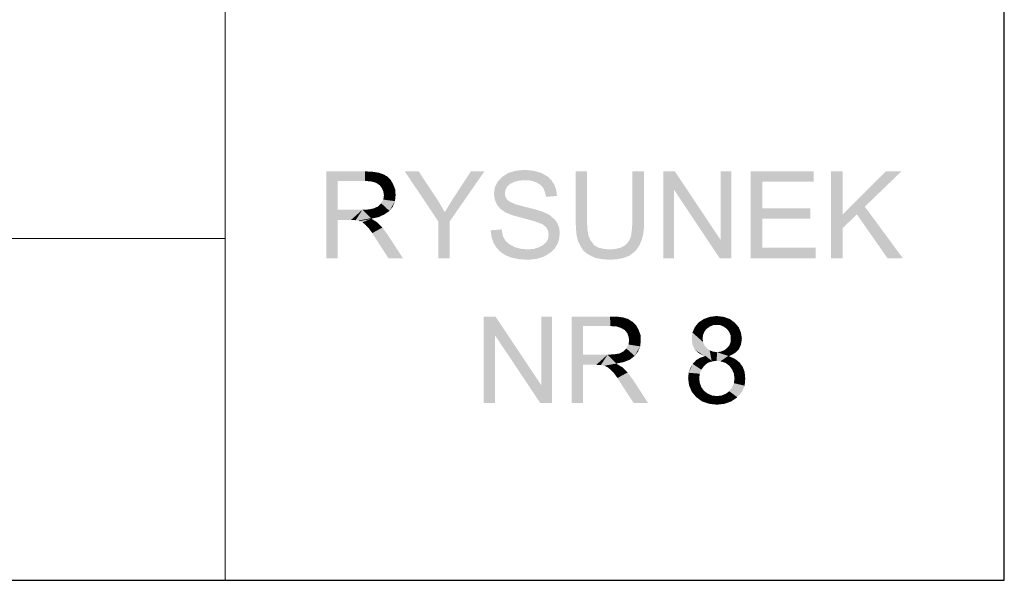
# Model space of a CAD drawing. Header units: millimetres. Extents: x -2603 to 1446, y -6775 to 6616.
# Tile 44 of 74: x 156 to 414, y -6746 to -6600. Entities that reach past the tile are written whole.
import ezdxf

# ---------------------------------------------------------------- set-up
doc = ezdxf.new("R2010")
doc.units = ezdxf.units.MM
doc.layers.get('0').update_dxf_attribs({"color": 252})
doc.layers.add('TABELKA', color=252, linetype='Continuous')

msp = doc.modelspace()

# ---------------------------------------------------------------- hatches: boundary and pattern name
h = msp.add_hatch(color=7)
h.dxf.hatch_style = 2
h.paths.add_polyline_path([(293.62, -6645.92), (293.3, -6644.64), (292.82, -6643.51), (292.02, -6642.71), (290.97, -6642.06), (289.68, -6641.66), (288.07, -6641.58), (286.63, -6641.66), (285.34, -6641.98), (284.29, -6642.46), (283.49, -6643.11), (283.01, -6643.99), (282.85, -6644.96), (282.93, -6645.84), (283.33, -6646.57), (283.97, -6647.13), (285.58, -6647.85), (288.24, -6648.58), (290.81, -6649.22), (292.82, -6649.86), (294.51, -6650.67), (295.88, -6651.88), (296.6, -6652.92), (297.08, -6654.13), (297.16, -6655.57), (297, -6657.02), (296.6, -6658.23), (295.88, -6659.44), (294.83, -6660.48), (293.14, -6661.53), (291.13, -6662.17), (288.8, -6662.41), (286.55, -6662.25), (284.54, -6661.85), (282.93, -6661.2), (281.56, -6660.24), (280.51, -6659.11), (279.79, -6657.83), (279.31, -6656.3), (279.07, -6654.69), (281.96, -6654.45), (282.28, -6656.14), (282.93, -6657.42), (284.05, -6658.39), (285.42, -6659.11), (286.95, -6659.52), (288.64, -6659.68), (290.25, -6659.6), (291.61, -6659.19), (292.74, -6658.63), (293.62, -6657.83), (294.11, -6656.94), (294.27, -6655.82), (294.11, -6654.69), (293.54, -6653.81), (292.66, -6653.08), (290.49, -6652.28), (287.19, -6651.39), (284.86, -6650.75), (283.01, -6650.03), (281.64, -6649.06), (280.76, -6648.01), (280.19, -6646.65), (279.95, -6645.2), (280.19, -6643.43), (280.92, -6641.98), (282.12, -6640.7), (283.73, -6639.65), (285.66, -6639.09), (287.91, -6638.85), (290.33, -6639.09), (292.34, -6639.65), (294.03, -6640.61), (295.07, -6641.66), (295.8, -6642.79), (296.28, -6644.15), (296.44, -6645.68)])
h = msp.add_hatch(color=7)
h.dxf.hatch_style = 2
h.paths.add_polyline_path([(236.12, -6662.01), (236.12, -6639.25), (239.09, -6649.3)])
h = msp.add_hatch(color=7)
h.dxf.hatch_style = 2
h.paths.add_polyline_path([(239.09, -6641.74), (239.09, -6649.3), (236.12, -6639.25)])
h = msp.add_hatch(color=7)
h.dxf.hatch_style = 2
h.paths.add_polyline_path([(236.12, -6639.25), (246.17, -6639.25), (246.25, -6641.74)])
h = msp.add_hatch(color=7)
h.dxf.hatch_style = 2
h.paths.add_polyline_path([(236.12, -6639.25), (246.25, -6641.74), (239.09, -6641.74)])
h = msp.add_hatch(color=7)
h.dxf.hatch_style = 2
h.paths.add_polyline_path([(247.86, -6641.9), (246.25, -6641.74), (246.17, -6639.25)])
h = msp.add_hatch(color=7)
h.dxf.hatch_style = 2
h.paths.add_polyline_path([(247.86, -6641.9), (246.17, -6639.25), (248.02, -6639.33)])
h = msp.add_hatch(color=7)
h.dxf.hatch_style = 2
h.paths.add_polyline_path([(249.07, -6642.22), (247.86, -6641.9), (248.02, -6639.33)])
h = msp.add_hatch(color=7)
h.dxf.hatch_style = 2
h.paths.add_polyline_path([(249.07, -6642.22), (248.02, -6639.33), (249.63, -6639.57)])
h = msp.add_hatch(color=7)
h.dxf.hatch_style = 2
h.paths.add_polyline_path([(249.07, -6642.22), (249.63, -6639.57), (250.92, -6639.97)])
h = msp.add_hatch(color=7)
h.dxf.hatch_style = 2
h.paths.add_polyline_path([(250.92, -6639.97), (250.03, -6642.87), (249.07, -6642.22)])
h = msp.add_hatch(color=7)
h.dxf.hatch_style = 2
h.paths.add_polyline_path([(250.92, -6639.97), (252.04, -6640.61), (250.03, -6642.87)])
h = msp.add_hatch(color=7)
h.dxf.hatch_style = 2
h.paths.add_polyline_path([(252.04, -6640.61), (250.59, -6643.59), (250.03, -6642.87)])
h = msp.add_hatch(color=7)
h.dxf.hatch_style = 2
h.paths.add_polyline_path([(252.04, -6640.61), (253.01, -6641.58), (250.59, -6643.59)])
h = msp.add_hatch(color=7)
h.dxf.hatch_style = 2
h.paths.add_polyline_path([(277.46, -6639.25), (268.37, -6652.36), (268.37, -6662.01), (265.39, -6662.01), (265.39, -6652.36), (256.63, -6639.25), (260.25, -6639.25), (265.31, -6646.89), (266.12, -6648.26), (267.08, -6649.94), (269.09, -6646.65), (273.92, -6639.25)])
h = msp.add_hatch(color=7)
h.dxf.hatch_style = 2
h.paths.add_polyline_path([(319.2, -6652.44), (319.2, -6654.13), (319.04, -6655.66), (318.64, -6657.18), (317.99, -6658.71), (317.35, -6659.68), (316.47, -6660.56), (315.34, -6661.37), (313.89, -6661.93), (312.28, -6662.25), (310.35, -6662.41), (308.42, -6662.25), (306.81, -6662.01), (305.45, -6661.45), (304.32, -6660.8), (303.36, -6660), (302.71, -6659.03), (301.99, -6657.59), (301.59, -6655.98), (301.43, -6654.29), (301.35, -6652.44), (301.35, -6639.25), (304.32, -6639.25), (304.32, -6652.36), (304.4, -6654.29), (304.64, -6655.9), (305.21, -6657.26), (306.17, -6658.55), (307.22, -6659.19), (308.5, -6659.52), (310.03, -6659.68), (311.72, -6659.6), (313.01, -6659.27), (314.05, -6658.79), (314.86, -6658.07), (315.42, -6657.26), (315.82, -6656.3), (316.06, -6654.53), (316.22, -6652.36), (316.22, -6639.25), (319.2, -6639.25)])
h = msp.add_hatch(color=7)
h.dxf.hatch_style = 2
h.paths.add_polyline_path([(342.12, -6662.01), (339.07, -6662.01), (327.16, -6644.15), (327.08, -6644.15), (327.08, -6662.01), (324.27, -6662.01), (324.27, -6639.25), (327.32, -6639.25), (339.23, -6657.1), (339.31, -6657.1), (339.31, -6639.25), (342.12, -6639.25)])
h = msp.add_hatch(color=7)
h.dxf.hatch_style = 2
h.paths.add_polyline_path([(364.16, -6662.01), (347.19, -6662.01), (347.19, -6639.25), (363.68, -6639.25), (363.68, -6641.98), (350.25, -6641.98), (350.25, -6648.9), (362.79, -6648.9), (362.79, -6651.63), (350.25, -6651.63), (350.25, -6659.27), (364.16, -6659.27)])
h = msp.add_hatch(color=7)
h.dxf.hatch_style = 2
h.paths.add_polyline_path([(387, -6662.01), (382.98, -6662.01), (374.94, -6650.51), (371.24, -6654.13), (371.24, -6662.01), (368.18, -6662.01), (368.18, -6639.25), (371.24, -6639.25), (371.24, -6650.51), (382.5, -6639.25), (386.6, -6639.25), (377.03, -6648.5)])
h = msp.add_hatch(color=7)
h.dxf.hatch_style = 2
h.paths.add_polyline_path([(253.01, -6641.58), (251, -6644.48), (250.59, -6643.59)])
h = msp.add_hatch(color=7)
h.dxf.hatch_style = 2
h.paths.add_polyline_path([(253.01, -6641.58), (254.13, -6644.07), (251, -6644.48)])
h = msp.add_hatch(color=7)
h.dxf.hatch_style = 2
h.paths.add_polyline_path([(254.13, -6644.07), (251.16, -6645.52), (251, -6644.48)])
h = msp.add_hatch(color=7)
h.dxf.hatch_style = 2
h.paths.add_polyline_path([(254.13, -6644.07), (254.05, -6647.05), (251, -6646.65)])
h = msp.add_hatch(color=7)
h.dxf.hatch_style = 2
h.paths.add_polyline_path([(254.13, -6644.07), (251, -6646.65), (251.16, -6645.52)])
h = msp.add_hatch(color=7)
h.dxf.hatch_style = 2
h.paths.add_polyline_path([(253.01, -6641.58), (253.65, -6642.79), (254.13, -6644.07)])
h = msp.add_hatch(color=7)
h.dxf.hatch_style = 2
h.paths.add_polyline_path([(254.13, -6644.07), (254.21, -6645.52), (254.05, -6647.05)])
h = msp.add_hatch(color=7)
h.dxf.hatch_style = 2
h.paths.add_polyline_path([(254.05, -6647.05), (250.43, -6647.61), (251, -6646.65)])
h = msp.add_hatch(color=7)
h.dxf.hatch_style = 2
h.paths.add_polyline_path([(247.86, -6651.63), (245.53, -6649.3), (247.3, -6649.22)])
h = msp.add_hatch(color=7)
h.dxf.hatch_style = 2
h.paths.add_polyline_path([(249.79, -6651.23), (247.3, -6649.22), (248.66, -6648.9)])
h = msp.add_hatch(color=7)
h.dxf.hatch_style = 2
h.paths.add_polyline_path([(249.79, -6651.23), (247.86, -6651.63), (247.3, -6649.22)])
h = msp.add_hatch(color=7)
h.dxf.hatch_style = 2
h.paths.add_polyline_path([(251.32, -6650.51), (248.66, -6648.9), (249.63, -6648.42)])
h = msp.add_hatch(color=7)
h.dxf.hatch_style = 2
h.paths.add_polyline_path([(251.32, -6650.51), (249.79, -6651.23), (248.66, -6648.9)])
h = msp.add_hatch(color=7)
h.dxf.hatch_style = 2
h.paths.add_polyline_path([(252.61, -6649.62), (249.63, -6648.42), (250.43, -6647.61)])
h = msp.add_hatch(color=7)
h.dxf.hatch_style = 2
h.paths.add_polyline_path([(252.61, -6649.62), (251.32, -6650.51), (249.63, -6648.42)])
h = msp.add_hatch(color=7)
h.dxf.hatch_style = 2
h.paths.add_polyline_path([(254.05, -6647.05), (252.61, -6649.62), (250.43, -6647.61)])
h = msp.add_hatch(color=7)
h.dxf.hatch_style = 2
h.paths.add_polyline_path([(254.05, -6647.05), (253.49, -6648.5), (252.61, -6649.62)])
h = msp.add_hatch(color=7)
h.dxf.hatch_style = 2
h.paths.add_polyline_path([(239.09, -6651.96), (236.12, -6662.01), (239.09, -6649.3)])
h = msp.add_hatch(color=7)
h.dxf.hatch_style = 2
h.paths.add_polyline_path([(239.09, -6649.3), (245.53, -6649.3), (242.55, -6651.96)])
h = msp.add_hatch(color=7)
h.dxf.hatch_style = 2
h.paths.add_polyline_path([(239.09, -6649.3), (242.55, -6651.96), (239.09, -6651.96)])
h = msp.add_hatch(color=7)
h.dxf.hatch_style = 2
h.paths.add_polyline_path([(245.53, -6649.3), (243.76, -6652.04), (242.55, -6651.96)])
h = msp.add_hatch(color=7)
h.dxf.hatch_style = 2
h.paths.add_polyline_path([(247.86, -6651.63), (243.76, -6652.04), (245.53, -6649.3)])
h = msp.add_hatch(color=7)
h.dxf.hatch_style = 2
h.paths.add_polyline_path([(247.86, -6651.63), (244.64, -6652.2), (243.76, -6652.04)])
h = msp.add_hatch(color=7)
h.dxf.hatch_style = 2
h.paths.add_polyline_path([(245.53, -6652.6), (244.64, -6652.2), (247.86, -6651.63)])
h = msp.add_hatch(color=7)
h.dxf.hatch_style = 2
h.paths.add_polyline_path([(247.86, -6651.63), (246.41, -6653.32), (245.53, -6652.6)])
h = msp.add_hatch(color=7)
h.dxf.hatch_style = 2
h.paths.add_polyline_path([(247.86, -6651.63), (247.3, -6654.29), (246.41, -6653.32)])
h = msp.add_hatch(color=7)
h.dxf.hatch_style = 2
h.paths.add_polyline_path([(247.86, -6651.63), (249.39, -6652.6), (247.3, -6654.29)])
h = msp.add_hatch(color=7)
h.dxf.hatch_style = 2
h.paths.add_polyline_path([(239.09, -6651.96), (239.09, -6662.01), (236.12, -6662.01)])
h = msp.add_hatch(color=7)
h.dxf.hatch_style = 2
h.paths.add_polyline_path([(249.39, -6652.6), (248.1, -6655.41), (247.3, -6654.29)])
h = msp.add_hatch(color=7)
h.dxf.hatch_style = 2
h.paths.add_polyline_path([(249.39, -6652.6), (250.76, -6653.97), (248.1, -6655.41)])
h = msp.add_hatch(color=7)
h.dxf.hatch_style = 2
h.paths.add_polyline_path([(250.76, -6653.97), (249.55, -6657.67), (248.1, -6655.41)])
h = msp.add_hatch(color=7)
h.dxf.hatch_style = 2
h.paths.add_polyline_path([(250.76, -6653.97), (252.12, -6655.82), (249.55, -6657.67)])
h = msp.add_hatch(color=7)
h.dxf.hatch_style = 2
h.paths.add_polyline_path([(252.12, -6655.82), (252.36, -6662.01), (249.55, -6657.67)])
h = msp.add_hatch(color=7)
h.dxf.hatch_style = 2
h.paths.add_polyline_path([(252.12, -6655.82), (256.14, -6662.01), (252.36, -6662.01)])
h = msp.add_hatch(color=7)
h.dxf.hatch_style = 2
h.paths.add_polyline_path([(295.15, -6699.97), (292.1, -6699.97), (280.19, -6682.12), (280.19, -6699.97), (277.3, -6699.97), (277.3, -6677.29), (280.35, -6677.29), (292.26, -6695.15), (292.34, -6695.15), (292.34, -6677.29), (295.15, -6677.29)])
h = msp.add_hatch(color=7)
h.dxf.hatch_style = 2
h.paths.add_polyline_path([(300.3, -6699.97), (300.3, -6677.29), (303.28, -6687.26)])
h = msp.add_hatch(color=7)
h.dxf.hatch_style = 2
h.paths.add_polyline_path([(303.28, -6679.78), (303.28, -6687.26), (300.3, -6677.29)])
h = msp.add_hatch(color=7)
h.dxf.hatch_style = 2
h.paths.add_polyline_path([(300.3, -6677.29), (310.35, -6677.29), (310.43, -6679.78)])
h = msp.add_hatch(color=7)
h.dxf.hatch_style = 2
h.paths.add_polyline_path([(300.3, -6677.29), (310.43, -6679.78), (303.28, -6679.78)])
h = msp.add_hatch(color=7)
h.dxf.hatch_style = 2
h.paths.add_polyline_path([(312.04, -6679.86), (310.43, -6679.78), (310.35, -6677.29)])
h = msp.add_hatch(color=7)
h.dxf.hatch_style = 2
h.paths.add_polyline_path([(312.04, -6679.86), (310.35, -6677.29), (312.2, -6677.29)])
h = msp.add_hatch(color=7)
h.dxf.hatch_style = 2
h.paths.add_polyline_path([(313.25, -6680.27), (312.04, -6679.86), (312.2, -6677.29)])
h = msp.add_hatch(color=7)
h.dxf.hatch_style = 2
h.paths.add_polyline_path([(313.25, -6680.27), (312.2, -6677.29), (313.81, -6677.53)])
h = msp.add_hatch(color=7)
h.dxf.hatch_style = 2
h.paths.add_polyline_path([(313.25, -6680.27), (313.81, -6677.53), (315.1, -6677.93)])
h = msp.add_hatch(color=7)
h.dxf.hatch_style = 2
h.paths.add_polyline_path([(334.88, -6677.93), (336.41, -6677.37), (337.3, -6679.54)])
h = msp.add_hatch(color=7)
h.dxf.hatch_style = 2
h.paths.add_polyline_path([(336.41, -6677.37), (338.26, -6677.13), (338.26, -6679.46)])
h = msp.add_hatch(color=7)
h.dxf.hatch_style = 2
h.paths.add_polyline_path([(336.41, -6677.37), (338.26, -6679.46), (337.3, -6679.54)])
h = msp.add_hatch(color=7)
h.dxf.hatch_style = 2
h.paths.add_polyline_path([(338.26, -6677.13), (340.11, -6677.37), (339.23, -6679.54)])
h = msp.add_hatch(color=7)
h.dxf.hatch_style = 2
h.paths.add_polyline_path([(338.26, -6677.13), (339.23, -6679.54), (338.26, -6679.46)])
h = msp.add_hatch(color=7)
h.dxf.hatch_style = 2
h.paths.add_polyline_path([(340.11, -6677.37), (340.11, -6679.94), (339.23, -6679.54)])
h = msp.add_hatch(color=7)
h.dxf.hatch_style = 2
h.paths.add_polyline_path([(340.11, -6677.37), (341.72, -6677.93), (340.11, -6679.94)])
h = msp.add_hatch(color=7)
h.dxf.hatch_style = 2
h.paths.add_polyline_path([(315.1, -6677.93), (314.21, -6680.83), (313.25, -6680.27)])
h = msp.add_hatch(color=7)
h.dxf.hatch_style = 2
h.paths.add_polyline_path([(315.1, -6677.93), (316.22, -6678.66), (314.21, -6680.83)])
h = msp.add_hatch(color=7)
h.dxf.hatch_style = 2
h.paths.add_polyline_path([(316.22, -6678.66), (314.86, -6681.63), (314.21, -6680.83)])
h = msp.add_hatch(color=7)
h.dxf.hatch_style = 2
h.paths.add_polyline_path([(316.22, -6678.66), (317.19, -6679.62), (314.86, -6681.63)])
h = msp.add_hatch(color=7)
h.dxf.hatch_style = 2
h.paths.add_polyline_path([(317.19, -6679.62), (315.18, -6682.52), (314.86, -6681.63)])
h = msp.add_hatch(color=7)
h.dxf.hatch_style = 2
h.paths.add_polyline_path([(317.19, -6679.62), (318.32, -6682.12), (315.18, -6682.52)])
h = msp.add_hatch(color=7)
h.dxf.hatch_style = 2
h.paths.add_polyline_path([(317.19, -6679.62), (317.83, -6680.75), (318.32, -6682.12)])
h = msp.add_hatch(color=7)
h.dxf.hatch_style = 2
h.paths.add_polyline_path([(331.91, -6681.47), (332.55, -6680.03), (335.05, -6681.23)])
h = msp.add_hatch(color=7)
h.dxf.hatch_style = 2
h.paths.add_polyline_path([(332.55, -6680.03), (333.52, -6678.82), (335.61, -6680.51)])
h = msp.add_hatch(color=7)
h.dxf.hatch_style = 2
h.paths.add_polyline_path([(332.55, -6680.03), (335.61, -6680.51), (335.05, -6681.23)])
h = msp.add_hatch(color=7)
h.dxf.hatch_style = 2
h.paths.add_polyline_path([(333.52, -6678.82), (334.88, -6677.93), (336.41, -6679.94)])
h = msp.add_hatch(color=7)
h.dxf.hatch_style = 2
h.paths.add_polyline_path([(333.52, -6678.82), (336.41, -6679.94), (335.61, -6680.51)])
h = msp.add_hatch(color=7)
h.dxf.hatch_style = 2
h.paths.add_polyline_path([(334.88, -6677.93), (337.3, -6679.54), (336.41, -6679.94)])
h = msp.add_hatch(color=7)
h.dxf.hatch_style = 2
h.paths.add_polyline_path([(341.72, -6677.93), (340.92, -6680.51), (340.11, -6679.94)])
h = msp.add_hatch(color=7)
h.dxf.hatch_style = 2
h.paths.add_polyline_path([(341.72, -6677.93), (343.01, -6678.9), (340.92, -6680.51)])
h = msp.add_hatch(color=7)
h.dxf.hatch_style = 2
h.paths.add_polyline_path([(343.01, -6678.9), (341.48, -6681.23), (340.92, -6680.51)])
h = msp.add_hatch(color=7)
h.dxf.hatch_style = 2
h.paths.add_polyline_path([(343.01, -6678.9), (344.05, -6680.11), (341.48, -6681.23)])
h = msp.add_hatch(color=7)
h.dxf.hatch_style = 2
h.paths.add_polyline_path([(344.05, -6680.11), (341.88, -6682.12), (341.48, -6681.23)])
h = msp.add_hatch(color=7)
h.dxf.hatch_style = 2
h.paths.add_polyline_path([(344.05, -6680.11), (344.62, -6681.55), (341.88, -6682.12)])
h = msp.add_hatch(color=7)
h.dxf.hatch_style = 2
h.paths.add_polyline_path([(318.32, -6682.12), (315.34, -6683.48), (315.18, -6682.52)])
h = msp.add_hatch(color=7)
h.dxf.hatch_style = 2
h.paths.add_polyline_path([(318.32, -6682.12), (318.24, -6685.09), (315.18, -6684.61)])
h = msp.add_hatch(color=7)
h.dxf.hatch_style = 2
h.paths.add_polyline_path([(318.32, -6682.12), (315.18, -6684.61), (315.34, -6683.48)])
h = msp.add_hatch(color=7)
h.dxf.hatch_style = 2
h.paths.add_polyline_path([(318.32, -6682.12), (318.4, -6683.48), (318.24, -6685.09)])
h = msp.add_hatch(color=7)
h.dxf.hatch_style = 2
h.paths.add_polyline_path([(335.13, -6687.67), (331.75, -6683), (331.91, -6681.47)])
h = msp.add_hatch(color=7)
h.dxf.hatch_style = 2
h.paths.add_polyline_path([(331.91, -6681.47), (335.05, -6681.23), (334.72, -6682.04)])
h = msp.add_hatch(color=7)
h.dxf.hatch_style = 2
h.paths.add_polyline_path([(331.91, -6681.47), (336.98, -6689.03), (335.13, -6687.67)])
h = msp.add_hatch(color=7)
h.dxf.hatch_style = 2
h.paths.add_polyline_path([(335.05, -6684.85), (336.98, -6689.03), (331.91, -6681.47)])
h = msp.add_hatch(color=7)
h.dxf.hatch_style = 2
h.paths.add_polyline_path([(331.91, -6681.47), (334.72, -6683.97), (335.05, -6684.85)])
h = msp.add_hatch(color=7)
h.dxf.hatch_style = 2
h.paths.add_polyline_path([(331.91, -6681.47), (334.56, -6682.92), (334.72, -6683.97)])
h = msp.add_hatch(color=7)
h.dxf.hatch_style = 2
h.paths.add_polyline_path([(331.91, -6681.47), (334.72, -6682.04), (334.56, -6682.92)])
h = msp.add_hatch(color=7)
h.dxf.hatch_style = 2
h.paths.add_polyline_path([(344.62, -6681.55), (341.96, -6683.08), (341.88, -6682.12)])
h = msp.add_hatch(color=7)
h.dxf.hatch_style = 2
h.paths.add_polyline_path([(344.62, -6681.55), (344.86, -6683.08), (341.96, -6683.08)])
h = msp.add_hatch(color=7)
h.dxf.hatch_style = 2
h.paths.add_polyline_path([(318.24, -6685.09), (314.62, -6685.66), (315.18, -6684.61)])
h = msp.add_hatch(color=7)
h.dxf.hatch_style = 2
h.paths.add_polyline_path([(318.24, -6685.09), (316.79, -6687.59), (314.62, -6685.66)])
h = msp.add_hatch(color=7)
h.dxf.hatch_style = 2
h.paths.add_polyline_path([(318.24, -6685.09), (317.67, -6686.46), (316.79, -6687.59)])
h = msp.add_hatch(color=7)
h.dxf.hatch_style = 2
h.paths.add_polyline_path([(335.13, -6687.67), (331.91, -6684.61), (331.75, -6683)])
h = msp.add_hatch(color=7)
h.dxf.hatch_style = 2
h.paths.add_polyline_path([(335.13, -6687.67), (332.55, -6685.98), (331.91, -6684.61)])
h = msp.add_hatch(color=7)
h.dxf.hatch_style = 2
h.paths.add_polyline_path([(336.98, -6689.03), (335.05, -6684.85), (335.69, -6685.57)])
h = msp.add_hatch(color=7)
h.dxf.hatch_style = 2
h.paths.add_polyline_path([(343.01, -6686.86), (340.92, -6685.57), (341.56, -6684.85)])
h = msp.add_hatch(color=7)
h.dxf.hatch_style = 2
h.paths.add_polyline_path([(344.62, -6684.61), (341.56, -6684.85), (341.88, -6684.05)])
h = msp.add_hatch(color=7)
h.dxf.hatch_style = 2
h.paths.add_polyline_path([(344.62, -6684.61), (343.01, -6686.86), (341.56, -6684.85)])
h = msp.add_hatch(color=7)
h.dxf.hatch_style = 2
h.paths.add_polyline_path([(344.86, -6683.08), (344.62, -6684.61), (341.88, -6684.05)])
h = msp.add_hatch(color=7)
h.dxf.hatch_style = 2
h.paths.add_polyline_path([(344.86, -6683.08), (341.88, -6684.05), (341.96, -6683.08)])
h = msp.add_hatch(color=7)
h.dxf.hatch_style = 2
h.paths.add_polyline_path([(344.62, -6684.61), (344.05, -6685.9), (343.01, -6686.86)])
h = msp.add_hatch(color=7)
h.dxf.hatch_style = 2
h.paths.add_polyline_path([(303.28, -6689.92), (300.3, -6699.97), (303.28, -6687.26)])
h = msp.add_hatch(color=7)
h.dxf.hatch_style = 2
h.paths.add_polyline_path([(303.28, -6687.26), (309.71, -6687.26), (306.73, -6689.92)])
h = msp.add_hatch(color=7)
h.dxf.hatch_style = 2
h.paths.add_polyline_path([(303.28, -6687.26), (306.73, -6689.92), (303.28, -6689.92)])
h = msp.add_hatch(color=7)
h.dxf.hatch_style = 2
h.paths.add_polyline_path([(309.71, -6687.26), (307.94, -6690), (306.73, -6689.92)])
h = msp.add_hatch(color=7)
h.dxf.hatch_style = 2
h.paths.add_polyline_path([(312.04, -6689.6), (307.94, -6690), (309.71, -6687.26)])
h = msp.add_hatch(color=7)
h.dxf.hatch_style = 2
h.paths.add_polyline_path([(312.04, -6689.6), (309.71, -6687.26), (311.48, -6687.18)])
h = msp.add_hatch(color=7)
h.dxf.hatch_style = 2
h.paths.add_polyline_path([(313.97, -6689.19), (311.48, -6687.18), (312.85, -6686.94)])
h = msp.add_hatch(color=7)
h.dxf.hatch_style = 2
h.paths.add_polyline_path([(313.97, -6689.19), (312.04, -6689.6), (311.48, -6687.18)])
h = msp.add_hatch(color=7)
h.dxf.hatch_style = 2
h.paths.add_polyline_path([(315.58, -6688.55), (312.85, -6686.94), (313.81, -6686.46)])
h = msp.add_hatch(color=7)
h.dxf.hatch_style = 2
h.paths.add_polyline_path([(315.58, -6688.55), (313.97, -6689.19), (312.85, -6686.94)])
h = msp.add_hatch(color=7)
h.dxf.hatch_style = 2
h.paths.add_polyline_path([(316.79, -6687.59), (313.81, -6686.46), (314.62, -6685.66)])
h = msp.add_hatch(color=7)
h.dxf.hatch_style = 2
h.paths.add_polyline_path([(316.79, -6687.59), (315.58, -6688.55), (313.81, -6686.46)])
h = msp.add_hatch(color=7)
h.dxf.hatch_style = 2
h.paths.add_polyline_path([(335.13, -6687.67), (333.68, -6686.94), (332.55, -6685.98)])
h = msp.add_hatch(color=7)
h.dxf.hatch_style = 2
h.paths.add_polyline_path([(333.92, -6688.07), (335.13, -6687.67), (335.85, -6689.44)])
h = msp.add_hatch(color=7)
h.dxf.hatch_style = 2
h.paths.add_polyline_path([(336.98, -6689.03), (335.85, -6689.44), (335.13, -6687.67)])
h = msp.add_hatch(color=7)
h.dxf.hatch_style = 2
h.paths.add_polyline_path([(336.98, -6689.03), (335.69, -6685.57), (336.41, -6686.14)])
h = msp.add_hatch(color=7)
h.dxf.hatch_style = 2
h.paths.add_polyline_path([(336.98, -6689.03), (336.41, -6686.14), (337.3, -6686.46)])
h = msp.add_hatch(color=7)
h.dxf.hatch_style = 2
h.paths.add_polyline_path([(337.3, -6686.46), (338.26, -6688.87), (336.98, -6689.03)])
h = msp.add_hatch(color=7)
h.dxf.hatch_style = 2
h.paths.add_polyline_path([(337.3, -6686.46), (338.34, -6686.62), (338.26, -6688.87)])
h = msp.add_hatch(color=7)
h.dxf.hatch_style = 2
h.paths.add_polyline_path([(341.48, -6687.67), (338.26, -6688.87), (338.34, -6686.62)])
h = msp.add_hatch(color=7)
h.dxf.hatch_style = 2
h.paths.add_polyline_path([(341.48, -6687.67), (339.47, -6689.03), (338.26, -6688.87)])
h = msp.add_hatch(color=7)
h.dxf.hatch_style = 2
h.paths.add_polyline_path([(341.48, -6687.67), (338.34, -6686.62), (339.31, -6686.46)])
h = msp.add_hatch(color=7)
h.dxf.hatch_style = 2
h.paths.add_polyline_path([(341.48, -6687.67), (339.31, -6686.46), (340.19, -6686.14)])
h = msp.add_hatch(color=7)
h.dxf.hatch_style = 2
h.paths.add_polyline_path([(340.59, -6689.44), (339.47, -6689.03), (341.48, -6687.67)])
h = msp.add_hatch(color=7)
h.dxf.hatch_style = 2
h.paths.add_polyline_path([(341.48, -6687.67), (340.19, -6686.14), (340.92, -6685.57)])
h = msp.add_hatch(color=7)
h.dxf.hatch_style = 2
h.paths.add_polyline_path([(341.48, -6687.67), (341.56, -6690.16), (340.59, -6689.44)])
h = msp.add_hatch(color=7)
h.dxf.hatch_style = 2
h.paths.add_polyline_path([(343.01, -6686.86), (341.48, -6687.67), (340.92, -6685.57)])
h = msp.add_hatch(color=7)
h.dxf.hatch_style = 2
h.paths.add_polyline_path([(341.48, -6687.67), (343.09, -6688.39), (341.56, -6690.16)])
h = msp.add_hatch(color=7)
h.dxf.hatch_style = 2
h.paths.add_polyline_path([(303.28, -6689.92), (303.28, -6699.97), (300.3, -6699.97)])
h = msp.add_hatch(color=7)
h.dxf.hatch_style = 2
h.paths.add_polyline_path([(312.04, -6689.6), (308.83, -6690.16), (307.94, -6690)])
h = msp.add_hatch(color=7)
h.dxf.hatch_style = 2
h.paths.add_polyline_path([(308.83, -6690.16), (312.04, -6689.6), (312.04, -6689.68)])
h = msp.add_hatch(color=7)
h.dxf.hatch_style = 2
h.paths.add_polyline_path([(309.71, -6690.56), (308.83, -6690.16), (312.04, -6689.68)])
h = msp.add_hatch(color=7)
h.dxf.hatch_style = 2
h.paths.add_polyline_path([(312.04, -6689.68), (310.59, -6691.29), (309.71, -6690.56)])
h = msp.add_hatch(color=7)
h.dxf.hatch_style = 2
h.paths.add_polyline_path([(312.04, -6689.68), (311.48, -6692.25), (310.59, -6691.29)])
h = msp.add_hatch(color=7)
h.dxf.hatch_style = 2
h.paths.add_polyline_path([(312.04, -6689.68), (313.57, -6690.56), (311.48, -6692.25)])
h = msp.add_hatch(color=7)
h.dxf.hatch_style = 2
h.paths.add_polyline_path([(330.94, -6692.01), (331.35, -6690.8), (331.99, -6689.68)])
h = msp.add_hatch(color=7)
h.dxf.hatch_style = 2
h.paths.add_polyline_path([(330.94, -6692.01), (331.99, -6689.68), (334.24, -6691.2)])
h = msp.add_hatch(color=7)
h.dxf.hatch_style = 2
h.paths.add_polyline_path([(331.99, -6689.68), (332.87, -6688.71), (333.92, -6688.07)])
h = msp.add_hatch(color=7)
h.dxf.hatch_style = 2
h.paths.add_polyline_path([(331.99, -6689.68), (333.92, -6688.07), (334.96, -6690.24)])
h = msp.add_hatch(color=7)
h.dxf.hatch_style = 2
h.paths.add_polyline_path([(331.99, -6689.68), (334.96, -6690.24), (334.24, -6691.2)])
h = msp.add_hatch(color=7)
h.dxf.hatch_style = 2
h.paths.add_polyline_path([(333.92, -6688.07), (335.85, -6689.44), (334.96, -6690.24)])
h = msp.add_hatch(color=7)
h.dxf.hatch_style = 2
h.paths.add_polyline_path([(343.09, -6688.39), (342.28, -6691.12), (341.56, -6690.16)])
h = msp.add_hatch(color=7)
h.dxf.hatch_style = 2
h.paths.add_polyline_path([(343.09, -6688.39), (344.21, -6689.27), (342.28, -6691.12)])
h = msp.add_hatch(color=7)
h.dxf.hatch_style = 2
h.paths.add_polyline_path([(344.21, -6689.27), (342.77, -6692.25), (342.28, -6691.12)])
h = msp.add_hatch(color=7)
h.dxf.hatch_style = 2
h.paths.add_polyline_path([(344.21, -6689.27), (345.58, -6691.85), (342.77, -6692.25)])
h = msp.add_hatch(color=7)
h.dxf.hatch_style = 2
h.paths.add_polyline_path([(344.21, -6689.27), (345.1, -6690.48), (345.58, -6691.85)])
h = msp.add_hatch(color=7)
h.dxf.hatch_style = 2
h.paths.add_polyline_path([(313.57, -6690.56), (312.28, -6693.38), (311.48, -6692.25)])
h = msp.add_hatch(color=7)
h.dxf.hatch_style = 2
h.paths.add_polyline_path([(313.57, -6690.56), (314.94, -6691.93), (312.28, -6693.38)])
h = msp.add_hatch(color=7)
h.dxf.hatch_style = 2
h.paths.add_polyline_path([(314.94, -6691.93), (313.73, -6695.63), (312.28, -6693.38)])
h = msp.add_hatch(color=7)
h.dxf.hatch_style = 2
h.paths.add_polyline_path([(314.94, -6691.93), (316.31, -6693.78), (313.73, -6695.63)])
h = msp.add_hatch(color=7)
h.dxf.hatch_style = 2
h.paths.add_polyline_path([(330.78, -6693.38), (330.94, -6692.01), (333.84, -6692.25)])
h = msp.add_hatch(color=7)
h.dxf.hatch_style = 2
h.paths.add_polyline_path([(330.78, -6693.38), (333.84, -6692.25), (333.68, -6693.46)])
h = msp.add_hatch(color=7)
h.dxf.hatch_style = 2
h.paths.add_polyline_path([(330.94, -6692.01), (334.24, -6691.2), (333.84, -6692.25)])
h = msp.add_hatch(color=7)
h.dxf.hatch_style = 2
h.paths.add_polyline_path([(345.58, -6691.85), (342.93, -6693.54), (342.77, -6692.25)])
h = msp.add_hatch(color=7)
h.dxf.hatch_style = 2
h.paths.add_polyline_path([(345.58, -6691.85), (345.74, -6693.54), (342.93, -6693.54)])
h = msp.add_hatch(color=7)
h.dxf.hatch_style = 2
h.paths.add_polyline_path([(316.31, -6693.78), (316.55, -6699.97), (313.73, -6695.63)])
h = msp.add_hatch(color=7)
h.dxf.hatch_style = 2
h.paths.add_polyline_path([(316.31, -6693.78), (320.33, -6699.97), (316.55, -6699.97)])
h = msp.add_hatch(color=7)
h.dxf.hatch_style = 2
h.paths.add_polyline_path([(331.02, -6695.31), (330.78, -6693.38), (333.68, -6693.46)])
h = msp.add_hatch(color=7)
h.dxf.hatch_style = 2
h.paths.add_polyline_path([(331.02, -6695.31), (333.68, -6693.46), (333.84, -6694.66)])
h = msp.add_hatch(color=7)
h.dxf.hatch_style = 2
h.paths.add_polyline_path([(331.75, -6697), (331.02, -6695.31), (333.84, -6694.66)])
h = msp.add_hatch(color=7)
h.dxf.hatch_style = 2
h.paths.add_polyline_path([(331.75, -6697), (333.84, -6694.66), (334.24, -6695.79)])
h = msp.add_hatch(color=7)
h.dxf.hatch_style = 2
h.paths.add_polyline_path([(345.58, -6695.39), (342.28, -6695.87), (342.77, -6694.74)])
h = msp.add_hatch(color=7)
h.dxf.hatch_style = 2
h.paths.add_polyline_path([(345.58, -6695.39), (344.86, -6697), (342.28, -6695.87)])
h = msp.add_hatch(color=7)
h.dxf.hatch_style = 2
h.paths.add_polyline_path([(345.74, -6693.54), (345.58, -6695.39), (342.77, -6694.74)])
h = msp.add_hatch(color=7)
h.dxf.hatch_style = 2
h.paths.add_polyline_path([(345.74, -6693.54), (342.77, -6694.74), (342.93, -6693.54)])
h = msp.add_hatch(color=7)
h.dxf.hatch_style = 2
h.paths.add_polyline_path([(332.87, -6698.36), (331.75, -6697), (334.24, -6695.79)])
h = msp.add_hatch(color=7)
h.dxf.hatch_style = 2
h.paths.add_polyline_path([(332.87, -6698.36), (334.24, -6695.79), (334.96, -6696.75)])
h = msp.add_hatch(color=7)
h.dxf.hatch_style = 2
h.paths.add_polyline_path([(334.4, -6699.49), (332.87, -6698.36), (334.96, -6696.75)])
h = msp.add_hatch(color=7)
h.dxf.hatch_style = 2
h.paths.add_polyline_path([(334.4, -6699.49), (334.96, -6696.75), (335.93, -6697.48)])
h = msp.add_hatch(color=7)
h.dxf.hatch_style = 2
h.paths.add_polyline_path([(336.25, -6700.13), (334.4, -6699.49), (335.93, -6697.48)])
h = msp.add_hatch(color=7)
h.dxf.hatch_style = 2
h.paths.add_polyline_path([(336.25, -6700.13), (335.93, -6697.48), (337.06, -6697.96)])
h = msp.add_hatch(color=7)
h.dxf.hatch_style = 2
h.paths.add_polyline_path([(337.06, -6697.96), (338.34, -6700.37), (336.25, -6700.13)])
h = msp.add_hatch(color=7)
h.dxf.hatch_style = 2
h.paths.add_polyline_path([(337.06, -6697.96), (338.34, -6698.12), (338.34, -6700.37)])
h = msp.add_hatch(color=7)
h.dxf.hatch_style = 2
h.paths.add_polyline_path([(340.35, -6700.13), (338.34, -6698.12), (339.55, -6697.96)])
h = msp.add_hatch(color=7)
h.dxf.hatch_style = 2
h.paths.add_polyline_path([(340.35, -6700.13), (338.34, -6700.37), (338.34, -6698.12)])
h = msp.add_hatch(color=7)
h.dxf.hatch_style = 2
h.paths.add_polyline_path([(342.12, -6699.49), (339.55, -6697.96), (340.68, -6697.48)])
h = msp.add_hatch(color=7)
h.dxf.hatch_style = 2
h.paths.add_polyline_path([(342.12, -6699.49), (340.35, -6700.13), (339.55, -6697.96)])
h = msp.add_hatch(color=7)
h.dxf.hatch_style = 2
h.paths.add_polyline_path([(343.65, -6698.44), (340.68, -6697.48), (341.56, -6696.83)])
h = msp.add_hatch(color=7)
h.dxf.hatch_style = 2
h.paths.add_polyline_path([(343.65, -6698.44), (342.12, -6699.49), (340.68, -6697.48)])
h = msp.add_hatch(color=7)
h.dxf.hatch_style = 2
h.paths.add_polyline_path([(344.86, -6697), (341.56, -6696.83), (342.28, -6695.87)])
h = msp.add_hatch(color=7)
h.dxf.hatch_style = 2
h.paths.add_polyline_path([(344.86, -6697), (343.65, -6698.44), (341.56, -6696.83)])

# ---------------------------------------------------------------- linework, layer by layer
at = {"color": 7, "lineweight": 0}
for points in [[(209.58, -6592.92), (209.58, -6746.38)], [(413.54, -6592.92), (413.54, -6746.38)], [(-313.7, -6656.86), (209.58, -6656.86)], [(-313.7, -6746.38), (413.54, -6746.38)]]:
    msp.add_lwpolyline(points, dxfattribs=at)
for points in [[(244.64, -6652.2), (247.86, -6651.63)], [(336.98, -6689.03), (335.13, -6687.67)], [(339.47, -6689.03), (341.48, -6687.67)]]:
    msp.add_lwpolyline(points, close=True, dxfattribs=at)
at = {"layer": 'TABELKA'}
msp.add_lwpolyline([(-2602.54, -6746.38), (413.54, -6746.38), (413.54, -4554.93), (-2602.54, -4554.93)], close=True, dxfattribs=at)

doc.saveas('drawing.dxf')
